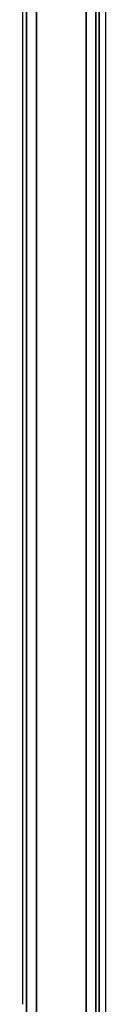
# Model space of a CAD drawing. Header units: millimetres. Extents: x -6858 to 6858, y -375 to 4365.
# Tile 65 of 97: x 1357.13 to 1361.35, y 2685.02 to 2734.93. Entities that reach past the tile are written whole.
import ezdxf

# ---------------------------------------------------------------- set-up
doc = ezdxf.new("R2010")
doc.units = ezdxf.units.MM
doc.header["$LTSCALE"] = 15
doc.layers.add('_Sichtbarkanten', color=7, linetype='Continuous', lineweight=25)
doc.layers.add('Sichtbar schmal (ISO)', color=7, linetype='Continuous', lineweight=35)

msp = doc.modelspace()

# ---------------------------------------------------------------- linework, layer by layer
at = {"layer": '_Sichtbarkanten'}
for p, q in [((1361.353, 3270.471), (1361.353, 2177.071)), ((1357.144, 2761.798), (1357.144, 2685.743))]:
    msp.add_line(p, q, dxfattribs=at)
msp.add_open_spline([(1357.144, 2685.743), (1357.144, 2685.654), (1357.144, 2685.567), (1357.143, 2685.405), (1357.142, 2685.333), (1357.14, 2685.204), (1357.138, 2685.151), (1357.135, 2685.06), (1357.133, 2685.03), (1357.131, 2685.016)], degree=3, knots=[0.0000001, 0.0000001, 0.0000001, 0.0000001, 0.02662, 0.02662, 0.0526303, 0.0526303, 0.0811356, 0.0811356, 0.116918, 0.116918, 0.116918, 0.116918], dxfattribs=at)
at = {"layer": 'Sichtbar schmal (ISO)'}
for p, q in [((1357.345, 2176.479), (1357.345, 3271.062)), ((1357.845, 3271.062), (1357.845, 2176.479)), ((1360.362, 2176.461), (1360.362, 3271.08)), ((1360.862, 3271.08), (1360.862, 2176.461)), ((1361.028, 2176.295), (1361.028, 3271.246))]:
    msp.add_line(p, q, dxfattribs=at)

doc.saveas('drawing.dxf')
